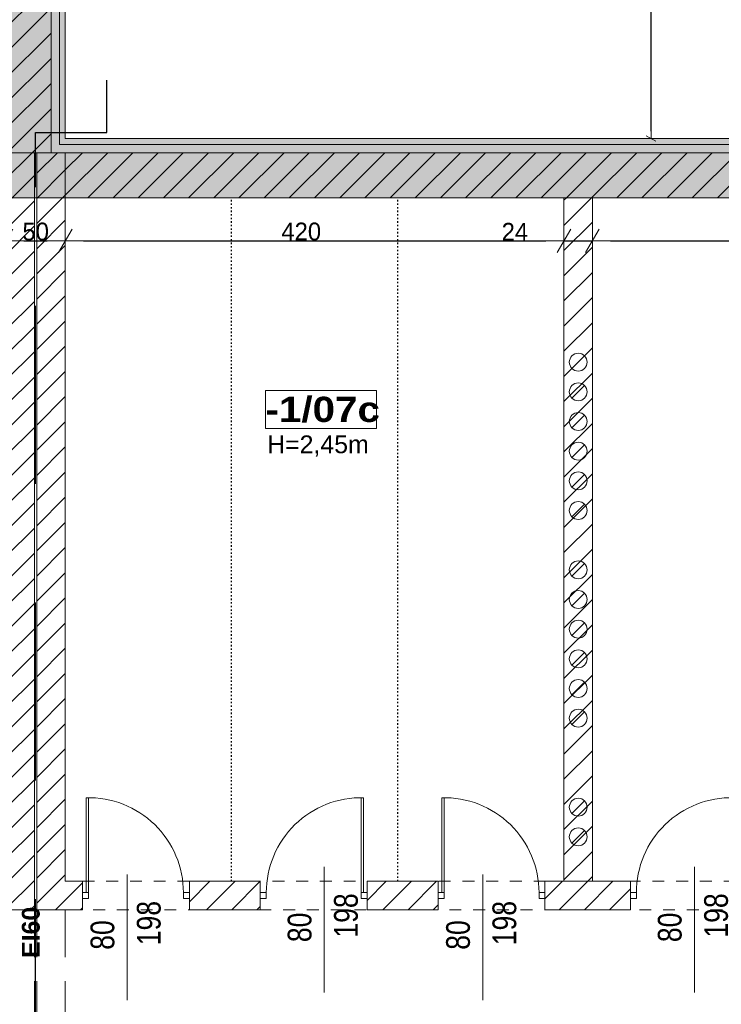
# Model space of a CAD drawing. Header units: millimetres. Extents: x -44596 to 32114, y 34976 to 82978.
# Tile 34 of 63: x 26289 to 26880, y 56617 to 57447. Entities that reach past the tile are written whole.
import ezdxf

# ---------------------------------------------------------------- set-up
doc = ezdxf.new("R2010")
doc.units = ezdxf.units.MM
doc.header["$MEASUREMENT"] = 0
for name, pattern in [('ACAD_ISO02W100', [60, 40, -20]), ('ACAD_ISO03W100', [3, 1.2, -1.8]), ('Dashed-002', [20, 10, -10]), ('Przerywana długa', [250, 150, -100])]:
    doc.linetypes.add(name, pattern=pattern)
for name, color, linetype in [('410-Fundamenty', 7, 'Continuous'), ('499-Wymiary i opisy', 7, 'Continuous'), ('500-opisy p.poż', 7, 'Continuous'), ('MF-NR', 7, 'Continuous'), ('MF_AREA_BLOCK', 7, 'Continuous'), ('MF_KRESKOWANIE', 7, 'Continuous'), ('MF_NR', 7, 'Continuous'), ('MF_OCIEPLENIE', 7, 'Continuous'), ('MF_OKNA', 7, 'Continuous'), ('MF_OPISY', 7, 'Continuous'), ('MF_przerywana', 7, 'Continuous'), ('MF_SCIANY_DZIAL', 7, 'Continuous'), ('MF_SCIANY_KONSTR', 7, 'Continuous'), ('MF_WIDOK', 7, 'Continuous'), ('MF_WYM_DUŻE', 7, 'Continuous')]:
    doc.layers.add(name, color=color, linetype=linetype)
doc.styles.add('GENERATED_STYLE_2', font='txt')
doc.styles.add('GENERATED_STYLE_4', font='txt')
doc.styles.add('GENERATED_STYLE_5', font='txt')
doc.styles.add('GENERATED_STYLE_6', font='txt')
doc.dimstyles.new('GENERATED_STYLE__1', dxfattribs={"dimtxt": 15, "dimasz": 15.2, "dimexe": 0.18, "dimexo": 0.0625, "dimgap": 0.09, "dimtad": 1, "dimtih": 1, "dimtoh": 1, "dimdec": 0, "dimzin": 0, "dimdsep": 46, "dimtxsty": 'GENERATED_STYLE_2', "dimblk": 'ARROWHEAD_2', "dimblk1": 'ARROWHEAD_2', "dimblk2": 'ARROWHEAD_2', "dimcen": 0.09, "dimse1": 1, "dimse2": 1, "dimclrd": 7, "dimclre": 7, "dimclrt": 7, "dimadec": 0, "dimazin": 0, "dimtfac": 1, "dimtdec": 4, "dimtmove": 0, "dimatfit": 3, "dimfxl": 1, "dimtolj": 1, "dimtzin": 0, "dimarcsym": 0})
doc.dimstyles.new('GENERATED_STYLE__2', dxfattribs={"dimtxt": 16, "dimasz": 6.08, "dimexe": 0.18, "dimexo": 0.0625, "dimgap": 0.09, "dimtad": 1, "dimdec": 0, "dimzin": 0, "dimdsep": 46, "dimtxsty": 'GENERATED_STYLE_4', "dimblk": 'ARROWHEAD_2', "dimblk1": 'ARROWHEAD_2', "dimblk2": 'ARROWHEAD_2', "dimcen": 0.09, "dimse1": 1, "dimse2": 1, "dimclrd": 7, "dimclre": 7, "dimclrt": 7, "dimadec": 0, "dimazin": 0, "dimtfac": 1, "dimtdec": 4, "dimtmove": 0, "dimatfit": 3, "dimfxl": 1, "dimtolj": 1, "dimtzin": 0, "dimarcsym": 0})
pattern_1 = [(45, (5608535.791, 4486378.817), (-10.606601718, 10.606601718), [])]
pattern_2 = [(90, (5608535.7913, 4486378.8167), (-3.4641016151, 0), [2, -4]), (90, (5608534.0592, 4486381.8167), (-3.4641016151, 0), [2, -4]), (150, (5608535.7913, 4486380.8167), (1.7320508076, 3), [2, -4]), (150, (5608532.3272, 4486380.8167), (1.7320508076, 3), [2, -4]), (210, (5608535.7913, 4486378.8167), (-1.7320508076, 3), [2, -4]), (210, (5608532.3272, 4486378.8167), (-1.7320508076, 3), [2, -4])]
pattern_3 = [(45, (5608535.791, 4486378.817), (-7.071067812, 7.071067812), [7.5, -2.5]), (45, (5608535.791, 4486385.888), (-7.071067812, 7.071067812), [7.5, -2.5])]

# ---------------------------------------------------------------- blocks, each defined once
blk = doc.blocks.new('ARROWHEAD_2')
at = {"color": 0, "linetype": 'Continuous', "lineweight": 0}
for p, q in [((-0.378, -0.655), (0.378, 0.655)), ((0, 0), (-1, 0))]:
    blk.add_line(p, q, dxfattribs=at)
blk = doc.blocks.new('*D15')
at = {"layer": 'Defpoints', "color": 0}
for p in [(26327.19, 57296.49), (26327.19, 57260.24), (26277.19, 57188.49)]:
    blk.add_point(p, dxfattribs=at)
at = {"layer": 'MF_WYM_DUŻE', "color": 7, "linetype": 'Continuous', "lineweight": -2}
blk.add_line((26292.39, 57260.24), (26311.99, 57260.24), dxfattribs=at)
at = {"layer": 'MF_WYM_DUŻE', "color": 7, "lineweight": -2, "xscale": 15.2, "yscale": 15.2, "zscale": 15.2, "rotation": 180}
blk.add_blockref('ARROWHEAD_2', (26277.19, 57260.24), dxfattribs=at)
at = {"layer": 'MF_WYM_DUŻE', "color": 7, "lineweight": -2, "xscale": 15.2, "yscale": 15.2, "zscale": 15.2}
blk.add_blockref('ARROWHEAD_2', (26327.19, 57260.24), dxfattribs=at)
at = {"layer": 'MF_WYM_DUŻE', "color": 7, "lineweight": 13, "insert": (26302.25, 57267.99), "char_height": 15, "attachment_point": 5, "style": 'GENERATED_STYLE_2'}
blk.add_mtext('\\A1;50', dxfattribs=at)
blk = doc.blocks.new('*D16')
at = {"layer": 'Defpoints', "color": 0}
for p in [(26327.19, 57296.49), (26747.19, 57296.49), (26747.19, 57260.24)]:
    blk.add_point(p, dxfattribs=at)
at = {"layer": 'MF_WYM_DUŻE', "color": 7, "linetype": 'Continuous', "lineweight": -2}
blk.add_line((26342.39, 57260.24), (26731.99, 57260.24), dxfattribs=at)
at = {"layer": 'MF_WYM_DUŻE', "color": 7, "lineweight": -2, "xscale": 15.2, "yscale": 15.2, "zscale": 15.2, "rotation": 180}
blk.add_blockref('ARROWHEAD_2', (26327.19, 57260.24), dxfattribs=at)
at = {"layer": 'MF_WYM_DUŻE', "color": 7, "lineweight": -2, "xscale": 15.2, "yscale": 15.2, "zscale": 15.2}
blk.add_blockref('ARROWHEAD_2', (26747.19, 57260.24), dxfattribs=at)
at = {"layer": 'MF_WYM_DUŻE', "color": 7, "lineweight": 13, "insert": (26525.89, 57267.99), "char_height": 15, "attachment_point": 5, "style": 'GENERATED_STYLE_2'}
blk.add_mtext('\\A1;420', dxfattribs=at)
blk = doc.blocks.new('*D17')
at = {"layer": 'Defpoints', "color": 0}
for p in [(26747.19, 57296.49), (26771.19, 57296.49), (26771.19, 57260.24)]:
    blk.add_point(p, dxfattribs=at)
at = {"layer": 'MF_WYM_DUŻE', "color": 7, "linetype": 'Continuous', "lineweight": -2}
for p, q in [((26695.02, 57260.24), (26716.79, 57260.24)), ((26716.79, 57260.24), (26731.99, 57260.24)), ((26747.19, 57260.24), (26771.19, 57260.24)), ((26786.39, 57260.24), (26801.59, 57260.24))]:
    blk.add_line(p, q, dxfattribs=at)
at = {"layer": 'MF_WYM_DUŻE', "color": 7, "lineweight": -2, "xscale": 15.2, "yscale": 15.2, "zscale": 15.2}
blk.add_blockref('ARROWHEAD_2', (26747.19, 57260.24), dxfattribs=at)
at = {"layer": 'MF_WYM_DUŻE', "color": 7, "lineweight": -2, "xscale": 15.2, "yscale": 15.2, "zscale": 15.2, "rotation": 180}
blk.add_blockref('ARROWHEAD_2', (26771.19, 57260.24), dxfattribs=at)
at = {"layer": 'MF_WYM_DUŻE', "color": 7, "lineweight": 13, "insert": (26705.86, 57267.86), "char_height": 15, "attachment_point": 5, "style": 'GENERATED_STYLE_2'}
blk.add_mtext('\\A1;24', dxfattribs=at)
blk = doc.blocks.new('*D18')
at = {"layer": 'Defpoints', "color": 0}
for p in [(26771.19, 57296.49), (27947.19, 57296.49), (27947.19, 57260.24)]:
    blk.add_point(p, dxfattribs=at)
at = {"layer": 'MF_WYM_DUŻE', "color": 7, "linetype": 'Continuous', "lineweight": -2}
blk.add_line((26786.39, 57260.24), (27931.99, 57260.24), dxfattribs=at)
at = {"layer": 'MF_WYM_DUŻE', "color": 7, "lineweight": -2, "xscale": 15.2, "yscale": 15.2, "zscale": 15.2, "rotation": 180}
blk.add_blockref('ARROWHEAD_2', (26771.19, 57260.24), dxfattribs=at)
at = {"layer": 'MF_WYM_DUŻE', "color": 7, "lineweight": -2, "xscale": 15.2, "yscale": 15.2, "zscale": 15.2}
blk.add_blockref('ARROWHEAD_2', (27947.19, 57260.24), dxfattribs=at)
at = {"layer": 'MF_WYM_DUŻE', "color": 7, "lineweight": 13, "insert": (27347.93, 57267.99), "char_height": 15, "attachment_point": 5, "style": 'GENERATED_STYLE_2'}
blk.add_mtext('\\A1;1176', dxfattribs=at)
blk = doc.blocks.new('*D150')
at = {"layer": '499-Wymiary i opisy', "color": 7, "linetype": 'Continuous', "lineweight": -2}
for p, q in [((26820.51, 58464.41), (26820.51, 57931.98)), ((26820.51, 57352.57), (26820.51, 57893.89))]:
    blk.add_line(p, q, dxfattribs=at)
at = {"layer": 'Defpoints', "color": 0}
for p in [(26627.19, 58470.49), (26820.51, 58470.49), (26327.19, 57346.49)]:
    blk.add_point(p, dxfattribs=at)
at = {"layer": '499-Wymiary i opisy', "color": 7, "lineweight": -2, "xscale": 6.080000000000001, "yscale": 6.080000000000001, "zscale": 6.080000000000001}
for p, rotation in [((26820.51, 58470.49), 90), ((26820.51, 57346.49), 270)]:
    blk.add_blockref('ARROWHEAD_2', p, dxfattribs=dict(at, rotation=rotation))
at = {"layer": '499-Wymiary i opisy', "color": 7, "lineweight": 13, "insert": (26820.51, 57912.94), "char_height": 16, "attachment_point": 5, "rotation": 90, "style": 'GENERATED_STYLE_4'}
blk.add_mtext('\\A1;1124', dxfattribs=at)

msp = doc.modelspace()

# ---------------------------------------------------------------- hatches: boundary and pattern name
at = {"layer": '410-Fundamenty', "linetype": 'Continuous', "lineweight": 0}
h = msp.add_hatch(dxfattribs=at)
h.set_pattern_fill('beton', color=251, style=0, pattern_type=2)
h.set_pattern_definition(pattern_3)
h.paths.add_polyline_path([(26302.19, 57321.49), (26302.19, 58495.49), (26277.19, 58520.49), (26277.19, 57296.49)])
h = msp.add_hatch(dxfattribs=at)
h.set_pattern_fill('beton', color=251, style=0, pattern_type=2)
h.set_pattern_definition(pattern_3)
h.paths.add_polyline_path([(26307.19, 57326.49), (26307.19, 58490.49), (26302.19, 58495.49), (26302.19, 57321.49)])
h = msp.add_hatch(dxfattribs=at)
h.set_pattern_fill('beton', color=251, style=0, pattern_type=2)
h.set_pattern_definition(pattern_3)
h.paths.add_polyline_path([(26322.19, 57341.49), (26322.19, 58475.49), (26307.19, 58490.49), (26307.19, 57326.49)])
h = msp.add_hatch(dxfattribs=at)
h.set_pattern_fill('Styropian', color=251, style=0, pattern_type=2)
h.set_pattern_definition(pattern_2)
h.paths.add_polyline_path([(26327.19, 57346.49), (26327.19, 58470.49), (26322.19, 58475.49), (26322.19, 57341.49)])
h = msp.add_hatch(dxfattribs=at)
h.set_pattern_fill('Styropian', color=251, style=0, pattern_type=2)
h.set_pattern_definition(pattern_2)
h.paths.add_polyline_path([(28747.19, 57346.49), (26327.19, 57346.49), (26322.19, 57341.49), (28752.19, 57341.49)])
h = msp.add_hatch(dxfattribs=at)
h.set_pattern_fill('beton', color=251, style=0, pattern_type=2)
h.set_pattern_definition(pattern_3)
h.paths.add_polyline_path([(28752.19, 57341.49), (26322.19, 57341.49), (26307.19, 57326.49), (28767.19, 57326.49)])
h = msp.add_hatch(dxfattribs=at)
h.set_pattern_fill('beton', color=251, style=0, pattern_type=2)
h.set_pattern_definition(pattern_3)
h.paths.add_polyline_path([(28767.19, 57326.49), (26307.19, 57326.49), (26302.19, 57321.49), (28772.19, 57321.49)])
h = msp.add_hatch(dxfattribs=at)
h.set_pattern_fill('beton', color=251, style=0, pattern_type=2)
h.set_pattern_definition(pattern_3)
h.paths.add_polyline_path([(28772.19, 57321.49), (26302.19, 57321.49), (26277.19, 57296.49), (28797.19, 57296.49)])
at = {"layer": 'MF_KRESKOWANIE', "linetype": 'Continuous', "lineweight": 13}
h = msp.add_hatch(dxfattribs=at)
h.set_pattern_fill('bloczki_ceramiczne', color=251, style=0, pattern_type=2)
h.set_pattern_definition(pattern_1)
h.paths.add_polyline_path([(26275.19, 58188.49), (26275.19, 57728.49), (25701.19, 57728.49), (25701.19, 57918.49), (25661.19, 57918.49), (25661.19, 57498.49), (25701.19, 57498.49), (25701.19, 57610.49), (25701.19, 57688.49), (26275.19, 57688.49), (26275.19, 57334.49), (26303.19, 57334.49), (26315.19, 57334.49), (26315.19, 58219.49), (26315.19, 58227.49), (26315.19, 58448.49), (26315.19, 58482.49), (26615.19, 58482.49), (26615.19, 58520.49), (26615.19, 58553.49), (26615.19, 59239.49), (26535.19, 59239.49), (26535.19, 59199.49), (26575.19, 59199.49), (26575.19, 59047.49), (26535.19, 59047.49), (26535.19, 59007.49), (26575.19, 59007.49), (26575.19, 58522.49), (26001.19, 58522.49), (26001.19, 58722.49), (25961.19, 58722.49), (25961.19, 58482.49), (26275.19, 58482.49), (26275.19, 58228.49), (25661.19, 58228.49), (25661.19, 57998.49), (25701.19, 57998.49), (25701.19, 58188.49)])
h = msp.add_hatch(dxfattribs=at)
h.set_pattern_fill('bloczki_ceramiczne', color=251, style=0, pattern_type=2)
h.set_pattern_definition(pattern_1)
h.paths.add_polyline_path([(28759.22, 59150.49), (28759.19, 57334.5), (26477.19, 57334.49), (26357.19, 57334.49), (26327.19, 57334.49), (26327.19, 57296.49), (26357.19, 57296.49), (26477.19, 57296.49), (28797.19, 57296.49), (28797.19, 59112.49), (30905.19, 59112.49), (30905.19, 59150.49)])
h = msp.add_hatch(dxfattribs=at)
h.set_pattern_fill('bloczki_ceramiczne', color=251, style=0, pattern_type=2)
h.set_pattern_definition(pattern_1)
h.paths.add_polyline_path([(26301.19, 57334.49), (26275.19, 57334.49), (26275.38, 57188.49), (26277.19, 57188.49), (26277.19, 56696.49), (26301.19, 56696.49), (26301.19, 57296.49)])
h = msp.add_hatch(dxfattribs=at)
h.set_pattern_fill('bloczki_ceramiczne', color=251, style=0, pattern_type=2)
h.set_pattern_definition(pattern_1)
h.paths.add_polyline_path([(26303.19, 57334.49), (26303.19, 57320.49), (26303.19, 56696.49), (26341.69, 56696.49), (26341.69, 56720.49), (26327.19, 56720.49), (26327.19, 57296.49), (26327.19, 57334.49)])
h = msp.add_hatch(dxfattribs=at)
h.set_pattern_fill('bloczki_ceramiczne', color=251, style=0, pattern_type=2)
h.set_pattern_definition(pattern_1)
h.paths.add_polyline_path([(26771.19, 57296.49), (26747.19, 57296.49), (26747.19, 56720.49), (26771.19, 56720.49)])
h = msp.add_hatch(dxfattribs=at)
h.set_pattern_fill('bloczki_ceramiczne', color=251, style=0, pattern_type=2)
h.set_pattern_definition(pattern_1)
h.paths.add_polyline_path([(26491.44, 56696.49), (26491.44, 56720.49), (26431.69, 56720.49), (26431.69, 56696.49)])
h = msp.add_hatch(dxfattribs=at)
h.set_pattern_fill('bloczki_ceramiczne', color=251, style=0, pattern_type=2)
h.set_pattern_definition(pattern_1)
h.paths.add_polyline_path([(26641.19, 56720.49), (26581.44, 56720.49), (26581.44, 56696.49), (26641.19, 56696.49)])
h = msp.add_hatch(dxfattribs=at)
h.set_pattern_fill('bloczki_ceramiczne', color=251, style=0, pattern_type=2)
h.set_pattern_definition(pattern_1)
h.paths.add_polyline_path([(26803.19, 56720.49), (26747.19, 56720.49), (26731.19, 56720.49), (26731.19, 56696.49), (26803.19, 56696.49)])

# ---------------------------------------------------------------- linework, layer by layer
at = {"layer": '410-Fundamenty', "color": 251, "linetype": 'Continuous', "lineweight": 13}
for p, q in [((26322.19, 57341.49), (26322.19, 58475.49)), ((28752.19, 57341.49), (26322.19, 57341.49))]:
    msp.add_line(p, q, dxfattribs=at)
at = {"layer": '410-Fundamenty', "color": 251, "linetype": 'Continuous', "lineweight": 13, "flags": 128}
for points in [[(26327.19, 57346.49), (26327.19, 58470.49)], [(28747.19, 57346.49), (26327.19, 57346.49)], [(26277.19, 57296.49), (28797.19, 57296.49)]]:
    msp.add_lwpolyline(points, dxfattribs=at)
at = {"layer": 'MF-NR', "color": 251, "linetype": 'Continuous', "lineweight": 13}
for p, q in [((26495.88, 57134.09), (26589.21, 57134.09)), ((26495.88, 57102.19), (26495.88, 57134.09)), ((26589.21, 57134.09), (26589.21, 57102.19))]:
    msp.add_line(p, q, dxfattribs=at)
at = {"layer": 'MF-NR', "color": 251, "linetype": 'Continuous', "lineweight": 13, "flags": 128}
msp.add_lwpolyline([(26589.21, 57102.19), (26495.88, 57102.19)], dxfattribs=at)
at = {"layer": 'MF_AREA_BLOCK', "color": 251, "linetype": 'Continuous', "lineweight": 13}
for p, q in [((26764.5, 57163.3), (26753.89, 57152.69)), ((26764.5, 57138.3), (26753.89, 57127.69)), ((26589.21, 57134.09), (26587.72, 57134.09)), ((26764.5, 57113.3), (26753.89, 57102.69)), ((26764.5, 57088.3), (26753.89, 57077.69)), ((26764.5, 57063.3), (26753.89, 57052.69)), ((26764.5, 57038.3), (26753.89, 57027.69)), ((26764.5, 56988.3), (26753.89, 56977.69)), ((26764.5, 56963.3), (26753.89, 56952.69)), ((26764.5, 56938.3), (26753.89, 56927.69)), ((26764.5, 56913.3), (26753.89, 56902.69)), ((26764.5, 56888.3), (26753.89, 56877.69)), ((26764.5, 56863.3), (26753.89, 56852.69)), ((26764.5, 56788.3), (26753.89, 56777.69)), ((26764.5, 56763.3), (26753.89, 56752.69))]:
    msp.add_line(p, q, dxfattribs=at)
for centre in [(26759.19, 57157.99), (26759.19, 57132.99), (26759.19, 57107.99), (26759.19, 57082.99), (26759.19, 57057.99), (26759.19, 57032.99), (26759.19, 56982.99), (26759.19, 56957.99), (26759.19, 56932.99), (26759.19, 56907.99), (26759.19, 56882.99), (26759.19, 56857.99), (26759.19, 56782.99), (26759.19, 56757.99)]:
    msp.add_circle(centre, 7.5, dxfattribs=at)
at = {"layer": 'MF_OCIEPLENIE', "color": 251, "linetype": 'Continuous', "lineweight": 13}
msp.add_line((26303.19, 56696.49), (26301.19, 56696.49), dxfattribs=at)
at = {"layer": 'MF_OKNA', "color": 251, "linetype": 'Continuous', "lineweight": 13}
for p, q in [((26344.69, 56710.99), (26344.69, 56790.97)), ((26346.69, 56710.99), (26346.69, 56790.99)), ((26576.44, 56710.99), (26576.44, 56790.99)), ((26578.44, 56710.99), (26578.44, 56790.97)), ((26644.19, 56710.99), (26644.19, 56790.97)), ((26646.19, 56710.99), (26646.19, 56790.99)), ((26545.33, 56626.8), (26545.33, 56732.6)), ((26857.08, 56626.8), (26857.08, 56732.6)), ((26379.27, 56620.37), (26379.27, 56726.17)), ((26678.77, 56620.37), (26678.77, 56726.17)), ((26346.69, 56710.99), (26341.69, 56710.99)), ((26341.69, 56708.49), (26341.69, 56705.99)), ((26341.69, 56705.99), (26346.69, 56705.99)), ((26346.69, 56705.99), (26346.69, 56710.99)), ((26426.69, 56705.99), (26426.69, 56710.99)), ((26426.69, 56710.99), (26431.69, 56710.99)), ((26431.69, 56705.99), (26426.69, 56705.99)), ((26431.69, 56708.49), (26431.69, 56705.99)), ((26496.44, 56710.99), (26491.44, 56710.99)), ((26491.44, 56708.49), (26491.44, 56705.99)), ((26491.44, 56705.99), (26496.44, 56705.99)), ((26496.44, 56705.99), (26496.44, 56710.99)), ((26576.44, 56705.99), (26576.44, 56710.99)), ((26576.44, 56710.99), (26581.44, 56710.99)), ((26581.44, 56705.99), (26576.44, 56705.99)), ((26581.44, 56708.49), (26581.44, 56705.99)), ((26646.19, 56710.99), (26641.19, 56710.99)), ((26641.19, 56708.49), (26641.19, 56705.99)), ((26641.19, 56705.99), (26646.19, 56705.99)), ((26646.19, 56705.99), (26646.19, 56710.99)), ((26726.19, 56705.99), (26726.19, 56710.99)), ((26726.19, 56710.99), (26731.19, 56710.99)), ((26731.19, 56705.99), (26726.19, 56705.99)), ((26731.19, 56708.49), (26731.19, 56705.99)), ((26808.19, 56710.99), (26803.19, 56710.99)), ((26803.19, 56708.49), (26803.19, 56705.99)), ((26803.19, 56705.99), (26808.19, 56705.99)), ((26808.19, 56705.99), (26808.19, 56710.99))]:
    msp.add_line(p, q, dxfattribs=at)
for centre, start, end in [((26346.69, 56710.99), 0, 91.43254), ((26576.44, 56710.99), 88.56746, 180), ((26646.19, 56710.99), 0, 91.43254), ((26888.19, 56710.99), 88.56746, 180)]:
    msp.add_arc(centre, 80, start, end, dxfattribs=at)
at = {"layer": 'MF_OPISY', "color": 251, "linetype": 'Przerywana długa', "lineweight": 30, "flags": 128}
msp.add_lwpolyline([(23190.19, 56267.49), (23190.19, 55002.49), (22890.19, 55002.49), (22890.19, 53806.49), (23039.19, 53806.49), (23039.19, 53652.49), (23039.19, 52892.49), (24235.19, 52892.49), (24235.19, 53042.49), (24836.19, 53042.49), (24836.19, 55735.49), (26302.19, 55735.49), (26302.19, 57351.49), (26362.19, 57351.49), (26362.19, 58435.49), (26662.19, 58435.49), (26662.19, 59631.49), (25762.19, 59631.49), (25762.19, 59781.49), (25016.19, 59781.49), (25016.19, 58730.49), (24716.19, 58730.49), (24716.19, 57080.49), (23550.19, 57080.49), (23550.19, 56267.49)], close=True, dxfattribs=at)
at = {"layer": 'MF_przerywana', "color": 251, "linetype": 'ACAD_ISO02W100', "lineweight": 13}
for p, q in [((26301.19, 56696.49), (26301.19, 56420.49)), ((26303.19, 56696.49), (26303.19, 56420.49)), ((26327.19, 56696.49), (26327.19, 56420.49))]:
    msp.add_line(p, q, dxfattribs=at)
at = {"layer": 'MF_przerywana', "color": 251, "linetype": 'Dashed-002', "lineweight": 13, "flags": 128}
msp.add_lwpolyline([(26341.69, 56720.49), (28989.19, 56720.49), (28989.19, 56696.49), (26341.69, 56696.49)], close=True, dxfattribs=at)
at = {"layer": 'MF_SCIANY_DZIAL', "color": 251, "linetype": 'ACAD_ISO03W100', "lineweight": 25}
for p, q in [((26467.19, 56720.49), (26467.19, 57296.49)), ((26607.19, 56720.49), (26607.19, 57296.49))]:
    msp.add_line(p, q, dxfattribs=at)
at = {"layer": 'MF_SCIANY_KONSTR', "color": 251, "linetype": 'Continuous', "lineweight": 13}
for p, q in [((26315.19, 58223.49), (26315.19, 57353.49)), ((26315.19, 57334.49), (26315.19, 57353.49)), ((26275.19, 57334.49), (26315.19, 57334.49)), ((26301.19, 57296.49), (26301.19, 57334.49)), ((26303.19, 57334.49), (26301.19, 57334.49)), ((26301.19, 57320.49), (26301.19, 57334.49)), ((26303.19, 57334.49), (26357.19, 57334.49)), ((26303.19, 56696.49), (26303.19, 57334.49)), ((26327.19, 57296.49), (26327.19, 57334.49)), ((26357.19, 57334.49), (26477.19, 57334.49)), ((26462.19, 57334.49), (28759.19, 57334.5)), ((26301.19, 57296.49), (26301.19, 57320.49)), ((26303.19, 56696.49), (26303.19, 57320.49)), ((26301.19, 56696.49), (26301.19, 57296.49)), ((26301.19, 56696.49), (26301.19, 57296.49)), ((26327.19, 57296.49), (26357.19, 57296.49)), ((26327.19, 56720.49), (26327.19, 57296.49)), ((26327.19, 57296.49), (26357.19, 57296.49)), ((26357.19, 57296.49), (26477.19, 57296.49)), ((26477.19, 57296.49), (28797.19, 57296.49)), ((26747.19, 56720.49), (26747.19, 57296.49)), ((26771.19, 56720.49), (26771.19, 57296.49)), ((26301.19, 56696.49), (26301.19, 57220.49)), ((26327.19, 56720.49), (26341.69, 56720.49)), ((26341.69, 56720.49), (26341.69, 56696.49)), ((26431.69, 56720.49), (26491.44, 56720.49)), ((26431.69, 56720.49), (26431.69, 56696.49)), ((26491.44, 56696.49), (26491.44, 56720.49)), ((26581.44, 56720.49), (26603.19, 56720.49)), ((26581.44, 56720.49), (26641.19, 56720.49)), ((26581.44, 56720.49), (26581.44, 56696.49)), ((26641.19, 56696.49), (26641.19, 56720.49)), ((26731.19, 56720.49), (26803.19, 56720.49)), ((26731.19, 56720.49), (26747.19, 56720.49)), ((26731.19, 56720.49), (26731.19, 56696.49)), ((26803.19, 56696.49), (26803.19, 56720.49)), ((26803.19, 56696.49), (26803.19, 56720.49)), ((26277.19, 56696.49), (26301.19, 56696.49)), ((26277.19, 56696.49), (26341.69, 56696.49)), ((26301.19, 56696.49), (26303.19, 56696.49)), ((26302.19, 56696.49), (26302.19, 56420.49)), ((26303.19, 56696.49), (26327.19, 56696.49)), ((26327.19, 56696.49), (26341.69, 56696.49)), ((26431.69, 56696.49), (26491.44, 56696.49)), ((26431.69, 56696.49), (26491.44, 56696.49)), ((26641.19, 56696.49), (26581.44, 56696.49)), ((26581.44, 56696.49), (26605.19, 56696.49)), ((26581.44, 56696.49), (26603.19, 56696.49)), ((26731.19, 56696.49), (26803.19, 56696.49)), ((26755.19, 56696.49), (26803.19, 56696.49))]:
    msp.add_line(p, q, dxfattribs=at)
at = {"layer": 'MF_WIDOK', "color": 251, "linetype": 'Continuous', "lineweight": 15, "flags": 128}
msp.add_lwpolyline([(26495.88, 57134.09), (26589.21, 57134.09), (26589.21, 57102.19), (26495.88, 57102.19)], close=True, dxfattribs=at)

# ---------------------------------------------------------------- texts
at = {"layer": '500-opisy p.poż', "color": 251, "linetype": 'Continuous', "lineweight": 13, "insert": (26290.62, 56677.49), "char_height": 15, "attachment_point": 2, "rotation": 90, "style": 'GENERATED_STYLE_5'}
msp.add_mtext('\\A1;{\\pqc;\\fArial|b1|i0|c238|p38;EI60}', dxfattribs=at)
at = {"layer": 'MF_NR', "color": 251, "linetype": 'Continuous', "lineweight": 13, "insert": (26495.79, 57106.96), "char_height": 21.2625, "attachment_point": 7, "style": 'GENERATED_STYLE_6'}
msp.add_mtext('\\A1;{\\pql;\\fArial Black|b0|i0|c238|p38;-1/07c}', dxfattribs=at)
at = {"layer": 'MF_OKNA', "color": 251, "linetype": 'Continuous', "lineweight": 13, "char_height": 20, "attachment_point": 4, "rotation": 90, "style": 'GENERATED_STYLE_2'}
for s, insert in [('\\A1;{\\W0.800000x;\\pql;\\fArial|b0|i0|c238|p38;198}', (26563.66, 56673.1)), ('\\A1;{\\W0.800000x;\\pql;\\fArial|b0|i0|c238|p38;198}', (26875.41, 56673.1)), ('\\A1;{\\W0.800000x;\\pql;\\fArial|b0|i0|c238|p38;198}', (26397.6, 56666.67)), ('\\A1;{\\W0.800000x;\\pql;\\fArial|b0|i0|c238|p38;198}', (26697.1, 56666.67)), ('\\A1;{\\W0.800000x;\\pql;\\fArial|b0|i0|c238|p38;80}', (26524.64, 56669.26)), ('\\A1;{\\W0.800000x;\\pql;\\fArial|b0|i0|c238|p38;80}', (26836.39, 56669.26)), ('\\A1;{\\W0.800000x;\\pql;\\fArial|b0|i0|c238|p38;80}', (26358.58, 56662.83)), ('\\A1;{\\W0.800000x;\\pql;\\fArial|b0|i0|c238|p38;80}', (26658.08, 56662.83))]:
    msp.add_mtext(s, dxfattribs=dict(at, insert=insert))
at = {"layer": 'MF_OPISY', "color": 251, "linetype": 'Continuous', "lineweight": 13, "insert": (26539.98, 57096.25), "char_height": 15, "attachment_point": 2, "style": 'GENERATED_STYLE_2'}
msp.add_mtext('\\A1;{\\pqc;\\fArial|b0|i0|c238|p38;H=2,45m}', dxfattribs=at)

# ---------------------------------------------------------------- dimensions: what is measured, and where the dimension line sits
at = {"layer": '499-Wymiary i opisy', "color": 251, "linetype": 'Continuous', "lineweight": 13}
dim = msp.add_linear_dim(base=(26820.51, 58470.49), p1=(26327.19, 57346.49), p2=(26627.19, 58470.49), angle=90, dimstyle='GENERATED_STYLE__2', dxfattribs=at)
dim.commit()
dim.dimension.update_dxf_attribs({"geometry": '*D150', "text_midpoint": (26820.51, 57912.94), "dimtype": 160, "text_rotation": 90})
at = {"layer": 'MF_WYM_DUŻE', "color": 251, "linetype": 'Continuous', "lineweight": 13}
for base, p1, p2, picture, middle in [((26327.19, 57260.24), (26277.19, 57188.49), (26327.19, 57296.49), '*D15', (26302.25, 57260.24)), ((26747.19, 57260.24), (26327.19, 57296.49), (26747.19, 57296.49), '*D16', (26525.89, 57260.24)), ((26771.19, 57260.24), (26747.19, 57296.49), (26771.19, 57296.49), '*D17', (26705.86, 57260.24)), ((27947.19, 57260.24), (26771.19, 57296.49), (27947.19, 57296.49), '*D18', (27347.93, 57260.24))]:
    dim = msp.add_linear_dim(base=base, p1=p1, p2=p2, dimstyle='GENERATED_STYLE__1', dxfattribs=at)
    dim.commit()
    dim.dimension.update_dxf_attribs({"geometry": picture, "text_midpoint": middle, "dimtype": 160})

doc.saveas('drawing.dxf')
